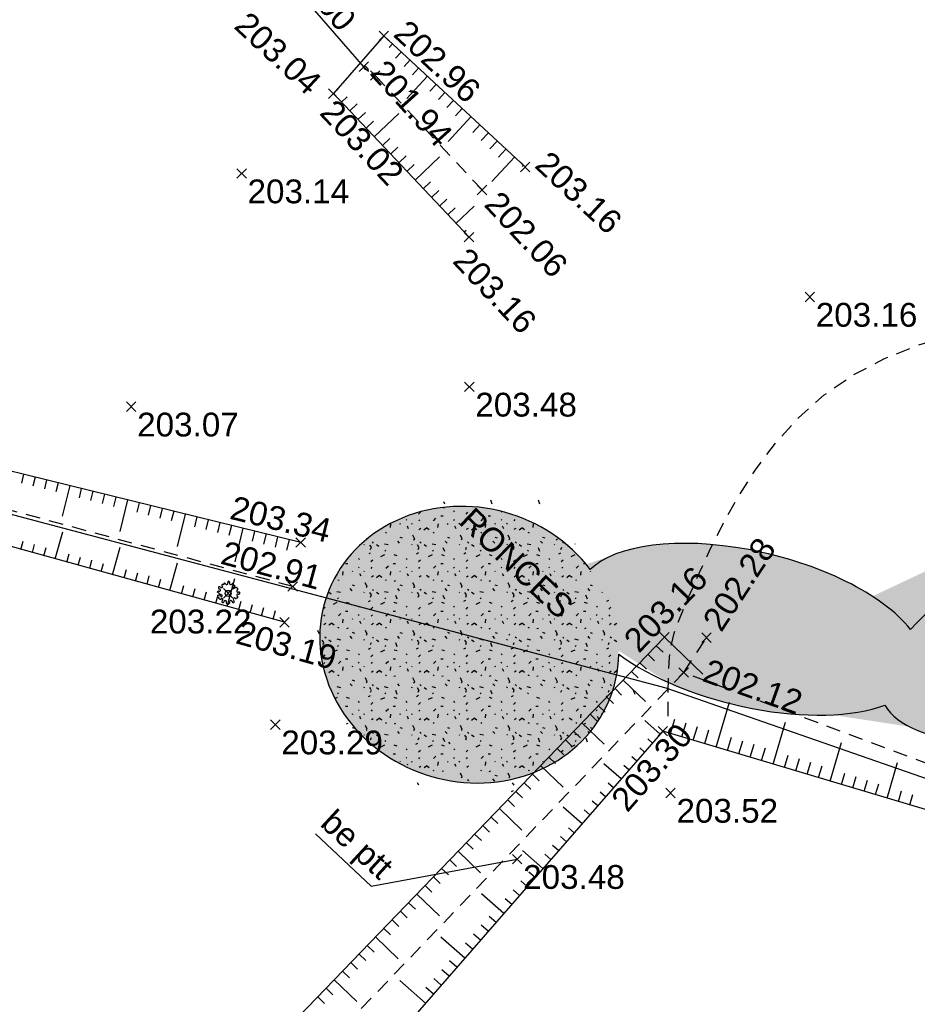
# Model space of a CAD drawing. Extents: x 1616800 to 1632437, y 2248456 to 2251974.
# Tile 250 of 256: x 1618085 to 1618123, y 2251429 to 2251470. Entities that reach past the tile are written whole.
import ezdxf
from ezdxf.enums import TextEntityAlignment as Align

# ---------------------------------------------------------------- set-up
doc = ezdxf.new("R2010")
doc.units = 0
doc.header["$LTSCALE"] = 2
doc.header["$PDMODE"] = 3
doc.header["$PDSIZE"] = 0.2
for name, pattern in [('CONTINU', [0]), ('FOSSE', [0.5, 0.3, -0.2]), ('TOPO_CONTINU', [0.5, 0.25, 0.25])]:
    doc.linetypes.add(name, pattern=pattern)
doc.layers.get('0').update_dxf_attribs({"linetype": 'CONTINUOUS'})
for name, color, linetype in [('X-PTS TOPO-TEXTE TOPOALT', 8, 'CONTINUOUS'), ('X-PTS TOPO-TOPOPOINT', 8, 'CONTINUOUS'), ('Y - FDP TOPO-LIMITES_ 98061', 8, 'CONTINUOUS'), ('Y-FDP TOPO-CN_1_00', 8, 'FOSSE'), ('Y-FDP TOPO-TOP_AXE_FOSSE', 8, 'CONTINUOUS'), ('Y-FDP TOPO-TOP_BARBULE', 8, 'CONTINUOUS'), ('Y-FDP TOPO-TOP_TALUS', 8, 'CONTINUOUS'), ('Y-FDP TOPO-TOP_TEXTE', 8, 'CONTINUOUS'), ('Y-FDP TOPO-TOP_VEGETATION', 8, 'CONTINUOUS'), ('Y-FDP TOPO-TOP_VEGETATION_symb', 8, 'CONTINUOUS'), ('Y-RESEAU EXISTANT FDP-TOP_PLUVIAL_400', 96, 'CONTINUOUS'), ('Y-RESEAU EXISTANT FDP-TOP_PLUVIAL_TEXTE', 96, 'CONTINUOUS')]:
    doc.layers.add(name, color=color, linetype=linetype)
doc.styles.add('Arial 1.5', font='arial.ttf', dxfattribs={"width": 0.99, "height": 0.75})
doc.styles.get("Standard").update_dxf_attribs({"font": 'arial.ttf'})
pattern_1 = [(109.29004622, (1.40212, 0.0074318), (-12.00000000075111, 34.00000000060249), [0.120678, -42.2585622]), (161.565051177, (0.8664, 1.825), (-2.000000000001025, 2.721489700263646e-12), [0.12626, -6.19829532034]), (106.927513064, (0.7466, 1.865), (-7.999999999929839, 26.00000000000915), [0.13692, -47.9463411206]), (111.250505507, (0.8720399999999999, 0), (-3.999999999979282, 10.00000000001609), [0.17299, -38.4534258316]), (28.4429286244, (0.6042, 1.1642), (21.99999999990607, 11.99999999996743), [0.15552, -54.43385625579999]), (83.65980825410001, (0.587, 1.0104), (-5.666855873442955e-13, 2.000000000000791), [0.15476, -17.95601027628]), (28.07248693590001, (1.6701, 1.9105), (26.00000000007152, 14.0000000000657), [0.096834, -33.903166]), (69.44395478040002, (1.7556, 0.09287999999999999), (2.000000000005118, 6.000000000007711), [0.09739999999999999, -16.99060749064]), (122.905242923, (1.784, 0.18408), (-4.000000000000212, 5.999999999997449), [0.1153, -40.3816134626]), (135, (1.8809, 0.3607), (-2.00000000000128, 2.220446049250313e-16), [0.072554, -2.75587312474]), (156.250505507, (1.9892, 1.5972), (-31.99999999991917, 14.00000000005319), [0.15574, -54.470261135]), (45, (1.76696, 1.58004), (2.220446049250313e-16, 2.00000000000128), [0.112844, -2.71558312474]), (48.3664606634, (1.784, 1.2952), (14.00000000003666, 16.00000000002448), [0.06856, -24.0146291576]), (34.6951535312, (1.7954, 0.9420000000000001), (19.99999999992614, 13.99999999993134), [0.09009999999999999, -31.5326766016]), (128.290163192, (1.1, 1.9276), (-7.999999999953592, 10.0000000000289), [0.09224, -48.3226337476]), (72.2553283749, (1.3052, 0.8222), (14.00000000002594, 43.99999999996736), [0.14956, -52.34805899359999]), (115.346175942, (1.3508, 0.9646), (-2.000000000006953, 4.00000000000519), [0.11984, -41.92775208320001]), (115.016893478, (1.6076, 0.5318), (-1.999999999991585, 4.000000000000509), [0.17592, -32.9299707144]), (41.1859251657, (1.5618, 0.4918), (2.000000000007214, 2.000000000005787), [0.06054, -21.1997516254]), (63.4349488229, (1.48768, 0.28088), (7.683853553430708e-13, 2.000000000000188), [0.038226, -4.433909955]), (131.185925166, (0.9746, 0.355), (-2.000000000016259, 1.999999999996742), [0.12114, -21.1391516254]), (159.44395478, (1.08862, 0.56006), (-5.999999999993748, 2.000000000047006), [0.09740399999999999, -16.99060349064]), (19.7988763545, (0.7466, 0.7652), (21.99999999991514, 7.999999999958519), [0.06677999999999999, -53.0745410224]), (116.565051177, (1.00886, 1.14702), (-1.999999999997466, 2.00000000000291), [0.038226, -4.433909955]), (45, (1.24246, 1.31794), (2.220446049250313e-16, 2.00000000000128), [0.04837, -2.78005712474]), (56.30993247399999, (1.48188, 1.15838), (1.999999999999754, 3.999999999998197), [0.041158, -7.16994455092]), (131.185925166, (1.2882, 1.6656), (-2.000000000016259, 1.999999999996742), [0.06062000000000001, -21.1996716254]), (0, (0.7, 1.5), (0, 2), [0.1, -1.9]), (146.309932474, (0.10246, 0.2126), (-3.999999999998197, 1.999999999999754), [0.12314, -7.08796255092]), (143.130102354, (0.2222, 0.9133600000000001), (-5.999999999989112, 4.000000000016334), [0.142448, -9.857552]), (36.3843518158, (0, 0.91912), (7.999999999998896, 5.999999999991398), [0.134434, -47.06726088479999]), (136.73570459, (0.108186, 1.33496), (-32.00000000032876, 29.9999999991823), [0.133152, -46.55731811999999]), (25.70995378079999, (0.188, 1.7966), (3.999999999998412, 1.99999999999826), [0.18352, -59.749776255]), (127.405356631, (0.3418, 0.315), (-19.99999999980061, 26.00000000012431), [0.122, -42.679869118]), (45, (0.35894, 0.018788), (2.220446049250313e-16, 2.00000000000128), [0.056422, -2.77200512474]), (153.434948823, (0.42738, 0.7823399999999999), (-2.000000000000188, -2.722044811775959e-12), [0.05086999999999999, -4.421265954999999]), (167.471192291, (0.4958, 0.2808), (-10.00000000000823, 1.999999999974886), [0.15776, -18.28132891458]), (45, (0.4, 1.3), (2.220446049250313e-16, 2.00000000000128), [0.141422, -2.68700512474])]

# ---------------------------------------------------------------- blocks, each defined once
blk = doc.blocks.new('TCPOINT')
at = {"color": 0}
blk.add_point((0, 0), dxfattribs=at)
at = {"layer": 'X-PTS TOPO-TEXTE TOPOALT'}
blk.add_attdef('ALT', text='', height=0.75, dxfattribs=at).set_placement((0.25, -0.25), align=Align.TOP_LEFT)
blk = doc.blocks.new('TCPOINT_2')
at = {"color": 0}
blk.add_point((0, 0), dxfattribs=at)
at = {"layer": 'X-PTS TOPO-TEXTE TOPOALT'}
blk.add_attdef('ALT', (0.25, 0.25), '', height=0.75, dxfattribs=at)
blk = doc.blocks.new('TCPOINT_C')
at = {"color": 0}
blk.add_point((0, 0), dxfattribs=at)
at = {"layer": 'X-PTS TOPO-TEXTE TOPOALT'}
blk.add_attdef('ALT', text='', height=0.75, dxfattribs=at).set_placement((0.5, 0.09), align=Align.MIDDLE_LEFT)
blk = doc.blocks.new('Arbre composé')
for centre, major_axis, ratio, start_param, end_param in [((-0.2896136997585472, 0.7935641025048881), (0.05432864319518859, 0.05432864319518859), 0.9999999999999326, 6.271119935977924, 9.712496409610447), ((-0.1280382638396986, 0.8559522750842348), (0.07562633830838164, 0.07562633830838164), 0.9999999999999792, 2.437810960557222, 4.160138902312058), ((-0.1280382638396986, 0.8559522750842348), (-0.07562633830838, 0.07562633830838), 0.9999999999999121, 2.589342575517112, 4.311670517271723), ((0.05250115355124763, 0.9290434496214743), (-0.06209929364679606, 0.06209929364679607), 0.9999999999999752, -0.8140494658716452, 1.170077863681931), ((0.05250115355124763, 0.9290434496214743), (0.062099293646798, 0.062099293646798), 0.999999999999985, 5.055804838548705, 7.039932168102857), ((0.2285577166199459, 0.8457325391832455), (-0.07562633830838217, 0.07562633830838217), 0.999999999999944, 0.343415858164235, 2.065743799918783), ((0.2285577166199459, 0.8457325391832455), (0.07562633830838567, 0.07562633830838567), 0.9999999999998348, 3.636540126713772, 5.358868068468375), ((0.366145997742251, 0.7505291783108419), (0.0610980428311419, 0.0610980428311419), 0.9999999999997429, 5.442006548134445, 7.443817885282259), ((-0.8192626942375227, 0.09732747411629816), (0.06209929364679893, 0.06209929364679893), 0.9999999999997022, 0.3720671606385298, 2.356194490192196), ((-0.923614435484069, -0.06238839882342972), (-0.1135394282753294, 0.1135394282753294), 0.9999999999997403, 4.443451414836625, 5.394657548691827), ((-0.7195957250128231, 0.4692887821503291), (-0.06209929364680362, 0.06209929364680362), 0.9999999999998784, 0.261799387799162, 2.245926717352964), ((-0.7195957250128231, 0.4692887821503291), (-0.0620992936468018, 0.0620992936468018), 0.9999999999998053, 4.560857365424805, 6.544984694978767), ((-0.7410300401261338, 0.2756984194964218), (-0.07562633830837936, 0.07562633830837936), 0.9999999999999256, 1.942863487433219, 3.665191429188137), ((-0.5037432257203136, 0.2468195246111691), (-0.2563195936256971, 0.2563195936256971), 0.9999999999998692, 1.472466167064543, 2.237887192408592), ((-0.7410300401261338, 0.2756984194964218), (0.07562633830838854, 0.07562633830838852), 0.9999999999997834, 5.235987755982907, 6.95831569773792), ((-0.5626585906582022, 0.5846462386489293), (-0.07562633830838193, 0.07562633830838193), 0.9999999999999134, 1.419264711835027, 3.141592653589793), ((-0.447301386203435, 0.665506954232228), (-0.0620992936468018, 0.0620992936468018), 0.9999999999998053, -0.2617993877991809, 1.722327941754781), ((-0.4996294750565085, 0.550957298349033), (-0.0309633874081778, 0.0309633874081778), 0.999999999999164, 2.648001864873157, 5.490599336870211), ((-0.4400180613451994, 0.4013688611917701), (-0.2432619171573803, 0.2432619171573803), 0.9999999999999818, -1.122310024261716, -0.6360336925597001), ((0, 0), (0.1767766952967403, 0.1767766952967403), 0.9999999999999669, 5.497787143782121, 11.78097245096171), ((0.4192620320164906, 0.4763941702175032), (-0.0438989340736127, 0.04389893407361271), 0.999999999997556, -1.123055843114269, 1.960792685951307), ((0.4545607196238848, 0.6468364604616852), (0.1620290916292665, 0.1620290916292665), 0.9999999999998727, 3.648866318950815, 4.555850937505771), ((0.4787964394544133, 0.6239062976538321), (-0.06865841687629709, 0.06865841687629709), 0.9999999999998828, 1.94323357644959, 4.662706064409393), ((0.5088452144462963, 0.7299753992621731), (0.0414231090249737, 0.0414231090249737), 0.9999999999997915, 2.084224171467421, 4.724816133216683), ((0.6601103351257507, 0.4095148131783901), (0.0620992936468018, 0.0620992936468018), 0.9999999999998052, 6.021385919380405, 8.005513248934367), ((0.8297325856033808, 0.2050560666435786), (-0.07562633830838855, 0.07562633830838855), 0.9999999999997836, -0.6751303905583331, 1.047197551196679), ((0.8297325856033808, 0.2050560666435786), (0.07562633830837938, 0.07562633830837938), 0.9999999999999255, 2.617993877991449, 4.340321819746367), ((0.7211339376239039, 0.3501887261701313), (-0.0737692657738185, 0.07376926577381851), 0.9999999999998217, 3.5456026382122, 5.353199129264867), ((0.9079657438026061, 0.02668461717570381), (0.06209929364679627, 0.06209929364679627), 0.9999999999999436, 5.49778714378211, 7.481914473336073), ((0.9079657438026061, 0.02668461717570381), (-0.06209929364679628, 0.06209929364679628), 0.9999999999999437, 1.942863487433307, 3.92699081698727), ((-0.7606958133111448, -0.2496649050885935), (-0.08673050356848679, 0.08673050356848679), 0.9999999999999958, 3.94773854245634, 8.650944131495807), ((-0.7286505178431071, -0.4091555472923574), (-0.03387803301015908, 0.03387803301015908), 0.9999999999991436, -0.09187731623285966, 2.941892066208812), ((-0.6248838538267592, -0.4073668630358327), (-0.06209929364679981, 0.06209929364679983), 0.9999999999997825, 1.280345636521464, 3.264472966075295), ((-0.5739883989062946, -0.1926381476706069), (0.05947448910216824, 0.05947448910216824), 0.9999999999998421, 3.060826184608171, 6.736018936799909), ((-0.5118802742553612, -0.462955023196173), (0.03096338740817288, 0.03096338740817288), 0.9999999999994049, 5.760943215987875, 8.6035406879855), ((-0.4365467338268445, -0.6851705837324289), (0.06209929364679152, 0.06209929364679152), 0.9999999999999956, 1.390613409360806, 3.374740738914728), ((-0.547361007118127, -0.5249931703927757), (0.07562633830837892, 0.07562633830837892), 0.9999999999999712, 4.532206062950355, 6.254534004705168), ((-0.4365467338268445, -0.6851705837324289), (0.06209929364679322, 0.06209929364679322), 0.9999999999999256, 3.374740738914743, 5.358868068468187), ((-0.2436498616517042, -0.7121419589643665), (0.07562633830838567, 0.07562633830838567), 0.9999999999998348, 0.4949474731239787, 2.217275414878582), ((-0.2436498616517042, -0.7121419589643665), (-0.07562633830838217, 0.07562633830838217), 0.999999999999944, 3.485008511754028, 5.207336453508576), ((-0.06759328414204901, -0.7954523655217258), (0.062099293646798, 0.062099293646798), 0.999999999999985, 1.914212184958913, 3.898339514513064), ((0.05575071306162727, -0.7770127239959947), (-0.06209929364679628, 0.06209929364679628), 0.9999999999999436, 2.356194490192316, 4.34032181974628), ((0.2341214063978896, -0.6987795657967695), (-0.07562633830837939, 0.07562633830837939), 0.9999999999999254, -0.523598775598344, 1.198729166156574), ((0.2341214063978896, -0.6987795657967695), (0.07562633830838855, 0.07562633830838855), 0.9999999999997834, 5.608054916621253, 7.330382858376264), ((0.4277120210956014, -0.6773465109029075), (-0.06209929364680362, 0.06209929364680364), 0.9999999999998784, 0.8956659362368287, 2.879793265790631), ((0.5430692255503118, -0.5204088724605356), (-0.07562633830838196, 0.07562633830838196), 0.9999999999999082, 0, 1.722327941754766), ((0.5468065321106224, -0.4540595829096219), (-0.05650045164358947, 0.05650045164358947), 0.9999999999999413, -1.346849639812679, 0.6690354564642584), ((0.4277120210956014, -0.6773465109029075), (-0.0620992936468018, 0.0620992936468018), 0.9999999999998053, 2.879793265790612, 4.863920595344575), ((0.6601103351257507, -0.3344085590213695), (-0.0620992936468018, 0.0620992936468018), 0.9999999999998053, 1.419264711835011, 3.403392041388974), ((0.8297325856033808, -0.1516863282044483), (0.07562633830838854, 0.07562633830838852), 0.9999999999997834, 2.094395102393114, 3.816723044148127), ((0.8297325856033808, -0.1516863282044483), (-0.07562633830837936, 0.07562633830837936), 0.9999999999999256, -1.198729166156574, 0.5235987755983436), ((0.7385098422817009, -0.291945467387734), (0.06109804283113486, 0.06109804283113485), 0.9999999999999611, 3.899861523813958, 5.901672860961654), ((-0.01787823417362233, -0.8008669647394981), (0.06896757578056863, 0.06896757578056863), 0.9999999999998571, 3.361879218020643, 4.78249034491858)]:
    blk.add_ellipse(centre, major_axis=major_axis, ratio=ratio, start_param=start_param, end_param=end_param)

msp = doc.modelspace()

# ---------------------------------------------------------------- hatches: boundary and pattern name
at = {"layer": 'Y-FDP TOPO-TOP_VEGETATION'}
h = msp.add_hatch(dxfattribs=at)
h.set_pattern_fill('HAIE', color=256, scale=2)
h.set_pattern_definition(pattern_1)
edge = h.paths.add_edge_path()
edge.add_ellipse((1618159.586202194, 2251454.239305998), major_axis=(38.3137117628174, 12.42210814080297), ratio=0.1911539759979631, start_angle=182.1210403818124, end_angle=521.736958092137)
edge.add_ellipse((1618115.768364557, 2251444.746735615), major_axis=(-7.215504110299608, 1.748248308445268), ratio=0.4376258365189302, start_angle=208.8333574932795, end_angle=344.9460254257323)
edge.add_ellipse((1618103.911390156, 2251444.097579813), major_axis=(6.050751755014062, -1.863666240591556), ratio=0.9100603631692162, start_angle=51.59666576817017, end_angle=374.7566141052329)
edge.add_ellipse((1618115.768364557, 2251444.746735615), major_axis=(-7.215504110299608, 1.748248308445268), ratio=0.4376258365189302, start_angle=45.86294068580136, end_angle=146.7939041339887)
h = msp.add_hatch(dxfattribs=at)
h.set_pattern_fill('HAIE', color=256, scale=2)
h.set_pattern_definition(pattern_1)
edge = h.paths.add_edge_path()
edge.add_ellipse((1618103.911390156, 2251444.097579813), major_axis=(6.050751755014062, -1.863666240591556), ratio=0.9100603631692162, start_angle=22.03315277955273, end_angle=374.7566141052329)

# ---------------------------------------------------------------- linework, layer by layer
at = {"layer": 'Y - FDP TOPO-LIMITES_ 98061', "flags": 128}
msp.add_lwpolyline([(1618000.033013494, 2251119.637219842), (1618010.803994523, 2251118.944159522), (1618115.617496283, 2251197.670365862), (1618016.313789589, 2251311.81421663), (1617999.477655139, 2251326.369968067), (1617969.937860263, 2251352.060135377), (1617934.775389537, 2251382.308293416), (1618000.379472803, 2251451.66527565), (1618016.039623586, 2251467.773519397), (1618112.171459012, 2251442.288740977), (1618276.104499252, 2251385.219016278), (1618332.72492347, 2251346.788152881), (1618346.255200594, 2251357.27784776), (1618351.606917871, 2251354.908021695), (1618148.348874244, 2251202.314083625), (1618189.538629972, 2251153.737406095), (1618188.025376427, 2251152.429180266), (1618159.889786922, 2251128.112094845), (1618124.82524651, 2251097.803921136), (1618067.49891876, 2251048.254958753), (1618052.02850553, 2251063.79307151), (1618022.51755063, 2251095.488155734), (1618000.033013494, 2251119.637219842)], dxfattribs=at)
at = {"layer": 'Y-FDP TOPO-CN_1_00', "linetype": 'FOSSE', "flags": 128}
msp.add_lwpolyline([(1618099.487821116, 2251468.323754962), (1618099.505932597, 2251468.305112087), (1618099.52940496, 2251468.287091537), (1618099.556150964, 2251468.27062528), (1618099.58408337, 2251468.256645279), (1618099.611114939, 2251468.246083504), (1618099.635158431, 2251468.239871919), (1618099.654126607, 2251468.238942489), (1618099.665932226, 2251468.244227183), (1618099.669066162, 2251468.256211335), (1618099.664331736, 2251468.273593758), (1618099.653110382, 2251468.294626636), (1618099.636783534, 2251468.317562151), (1618099.616732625, 2251468.340652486), (1618099.594339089, 2251468.362149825), (1618099.570984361, 2251468.38030635), (1618099.548049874, 2251468.393374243), (1618099.526804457, 2251468.400032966), (1618099.50806652, 2251468.400671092), (1618099.49254187, 2251468.396104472), (1618099.480936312, 2251468.387148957), (1618099.473955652, 2251468.374620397), (1618099.472305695, 2251468.359334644), (1618099.476692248, 2251468.342107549)], close=True, dxfattribs=at)
msp.add_lwpolyline([(1618112.272308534, 2251441.089934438), (1618112.268787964, 2251442.119476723), (1618112.284884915, 2251442.926729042), (1618112.328286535, 2251443.568811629), (1618112.406679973, 2251444.102844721), (1618112.527752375, 2251444.585948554), (1618112.699190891, 2251445.075243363), (1618112.928682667, 2251445.627849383), (1618113.223914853, 2251446.30088685), (1618113.592495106, 2251447.135311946), (1618114.041713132, 2251448.107424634), (1618114.578779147, 2251449.177360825), (1618115.210903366, 2251450.30525643), (1618115.945296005, 2251451.451247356), (1618116.789167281, 2251452.575469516), (1618117.749727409, 2251453.638058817), (1618118.834186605, 2251454.599151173), (1618120.045145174, 2251455.42689845), (1618121.36676378, 2251456.121516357), (1618122.778593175, 2251456.691236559), (1618124.260184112, 2251457.144290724), (1618125.791087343, 2251457.488910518), (1618127.350853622, 2251457.733327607), (1618128.9190337, 2251457.885773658), (1618130.47517833, 2251457.954480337), (1618131.999682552, 2251457.948693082), (1618133.476318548, 2251457.881712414), (1618134.889702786, 2251457.767852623), (1618136.224451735, 2251457.621428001), (1618137.465181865, 2251457.456752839), (1618138.596509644, 2251457.288141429), (1618139.603051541, 2251457.129908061), (1618140.469424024, 2251456.996367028), (1618141.189895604, 2251456.898899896), (1618141.797342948, 2251456.837157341), (1618142.334294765, 2251456.807857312), (1618142.843279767, 2251456.807717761), (1618143.366826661, 2251456.833456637), (1618143.947464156, 2251456.881791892), (1618144.627720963, 2251456.949441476), (1618145.45012579, 2251457.033123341), (1618146.466777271, 2251457.128384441), (1618147.768053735, 2251457.226087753), (1618149.453903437, 2251457.315925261), (1618151.624274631, 2251457.387588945), (1618154.379115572, 2251457.430770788), (1618157.818374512, 2251457.435162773), (1618162.041999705, 2251457.390456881), (1618167.149939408, 2251457.286345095)], dxfattribs=at)
at = {"layer": 'Y-FDP TOPO-TOP_AXE_FOSSE', "linetype": 'FOSSE', "elevation": 201.34, "flags": 128}
for points in [[(1618096.488596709, 2251446.542002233), (1618073.039596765, 2251452.875002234), (1618059.795596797, 2251456.384002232), (1618040.024596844, 2251461.490002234), (1618025.476596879, 2251465.881002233), (1618017.720596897, 2251467.231002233), (1618017.755596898, 2251469.011002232)], [(1618099.954596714, 2251468.020002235), (1618104.447596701, 2251463.210002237)], [(1618112.92559667, 2251442.926002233), (1618113.885596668, 2251444.389002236)], [(1618345.722596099, 2251360.380002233), (1618329.871596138, 2251365.80400223), (1618308.331596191, 2251373.672002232), (1618293.656596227, 2251378.52700223), (1618271.533596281, 2251386.423002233), (1618253.295596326, 2251392.776002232), (1618224.400596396, 2251402.704002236), (1618207.253596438, 2251409.293002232), (1618192.073596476, 2251414.605002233), (1618177.475596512, 2251419.986002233), (1618161.76159655, 2251426.006002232), (1618144.213596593, 2251431.839002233), (1618128.114596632, 2251437.244002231), (1618112.92559667, 2251442.926002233), (1618093.574596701, 2251422.76500223), (1618085.015596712, 2251409.649002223), (1618074.482596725, 2251391.460002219), (1618063.019596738, 2251371.133002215), (1618065.501596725, 2251357.631002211), (1618069.715596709, 2251347.677002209), (1618080.022596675, 2251330.014002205), (1618085.946596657, 2251321.616002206), (1618104.572596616, 2251321.799002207), (1618118.516596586, 2251324.22900221), (1618136.508596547, 2251326.473002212), (1618156.292596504, 2251328.253002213), (1618175.595596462, 2251330.035002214), (1618211.711596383, 2251334.041002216), (1618214.193596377, 2251333.192002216), (1618222.850596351, 2251322.127002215), (1618231.144596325, 2251309.730002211), (1618244.544596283, 2251290.96800221), (1618252.148767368, 2251280.321027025)]]:
    msp.add_lwpolyline(points, dxfattribs=at)
at = {"layer": 'Y-FDP TOPO-TOP_BARBULE'}
for p, q in [((1618100.683164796, 2251469.346961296), (1618100.545159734, 2251469.198190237)), ((1618101.049732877, 2251469.006920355), (1618100.808531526, 2251468.746902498)), ((1618101.416300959, 2251468.666879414), (1618101.169247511, 2251468.400552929)), ((1618101.782869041, 2251468.326838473), (1618101.529963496, 2251468.05420336)), ((1618102.149437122, 2251467.986797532), (1618101.286911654, 2251467.056985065)), ((1618102.516005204, 2251467.646756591), (1618102.251395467, 2251467.361504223)), ((1618102.882573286, 2251467.30671565), (1618102.612111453, 2251467.015154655)), ((1618098.541041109, 2251466.893620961), (1618098.781818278, 2251467.121187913)), ((1618103.249141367, 2251466.966674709), (1618102.972827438, 2251466.668805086)), ((1618098.8844855, 2251466.530239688), (1618099.198268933, 2251466.826807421)), ((1618103.615709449, 2251466.626633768), (1618103.333543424, 2251466.322455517)), ((1618099.227929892, 2251466.166858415), (1618099.541201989, 2251466.462942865)), ((1618099.571374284, 2251465.803477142), (1618099.884135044, 2251466.09907831)), ((1618099.914818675, 2251465.440095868), (1618100.95565009, 2251466.423822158)), ((1618103.982277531, 2251466.286592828), (1618103.022217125, 2251465.251636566)), ((1618104.348845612, 2251465.946551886), (1618104.054975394, 2251465.62975638)), ((1618100.258263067, 2251465.076714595), (1618100.570001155, 2251465.3713492)), ((1618104.715413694, 2251465.606510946), (1618104.41569138, 2251465.283406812)), ((1618105.081981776, 2251465.266470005), (1618104.776407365, 2251464.937057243)), ((1618100.601707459, 2251464.713333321), (1618100.912934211, 2251465.007484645)), ((1618105.448549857, 2251464.926429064), (1618105.137123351, 2251464.590707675)), ((1618100.94515185, 2251464.349952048), (1618101.255867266, 2251464.64362009)), ((1618101.632040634, 2251463.623189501), (1618102.664349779, 2251464.598861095)), ((1618105.815117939, 2251464.586388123), (1618104.864645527, 2251463.561767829)), ((1618101.288596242, 2251463.986570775), (1618101.598800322, 2251464.279755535)), ((1618106.181686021, 2251464.246347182), (1618106.132235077, 2251464.193038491)), ((1618101.975485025, 2251463.259808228), (1618102.284666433, 2251463.552026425)), ((1618102.318929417, 2251462.896426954), (1618102.627599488, 2251463.188161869)), ((1618102.662373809, 2251462.533045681), (1618102.970532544, 2251462.824297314)), ((1618103.0058182, 2251462.169664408), (1618103.313465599, 2251462.460432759)), ((1618103.349262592, 2251461.806283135), (1618104.118739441, 2251462.533542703)), ((1618103.692706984, 2251461.442901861), (1618103.77948891, 2251461.524922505)), ((1618085.172646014, 2251451.260156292), (1618085.080551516, 2251450.88615039)), ((1618085.65814396, 2251451.140608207), (1618085.565408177, 2251450.763997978)), ((1618086.143641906, 2251451.021060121), (1618086.050264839, 2251450.641845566)), ((1618086.629139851, 2251450.901512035), (1618086.5351215, 2251450.519693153)), ((1618087.114637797, 2251450.781963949), (1618086.799105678, 2251449.500553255)), ((1618087.600135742, 2251450.662415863), (1618087.504834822, 2251450.275388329)), ((1618088.085633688, 2251450.542867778), (1618087.989691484, 2251450.153235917)), ((1618088.571131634, 2251450.423319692), (1618088.474548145, 2251450.031083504)), ((1618089.056629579, 2251450.303771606), (1618088.959404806, 2251449.908931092)), ((1618089.542127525, 2251450.184223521), (1618089.215907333, 2251448.859407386)), ((1618090.02762547, 2251450.064675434), (1618089.929118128, 2251449.664626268)), ((1618090.513123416, 2251449.945127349), (1618090.41397479, 2251449.542473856)), ((1618090.998621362, 2251449.825579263), (1618090.898831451, 2251449.420321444)), ((1618091.484119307, 2251449.706031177), (1618091.383688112, 2251449.298169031)), ((1618091.969617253, 2251449.586483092), (1618091.632708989, 2251448.218261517)), ((1618092.455115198, 2251449.466935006), (1618092.353401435, 2251449.053864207)), ((1618092.940613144, 2251449.34738692), (1618092.838258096, 2251448.931711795)), ((1618093.42611109, 2251449.227838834), (1618093.323114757, 2251448.809559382)), ((1618093.911609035, 2251449.108290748), (1618093.807971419, 2251448.68740697)), ((1618086.507285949, 2251447.703141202), (1618086.823161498, 2251448.84548565)), ((1618094.397106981, 2251448.988742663), (1618094.049510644, 2251447.577115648)), ((1618094.882604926, 2251448.869194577), (1618094.777684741, 2251448.443102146)), ((1618095.368102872, 2251448.749646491), (1618095.262541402, 2251448.320949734)), ((1618085.061539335, 2251448.102912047), (1618085.155727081, 2251448.443536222)), ((1618085.543454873, 2251447.969655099), (1618085.637834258, 2251448.310972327)), ((1618095.853600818, 2251448.630098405), (1618095.747398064, 2251448.198797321)), ((1618096.339098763, 2251448.510550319), (1618096.232254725, 2251448.076644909)), ((1618086.025370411, 2251447.836398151), (1618086.119941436, 2251448.178408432)), ((1618086.989201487, 2251447.569884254), (1618087.084155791, 2251447.913280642)), ((1618088.916863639, 2251447.036856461), (1618089.235933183, 2251448.190751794)), ((1618087.471117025, 2251447.436627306), (1618087.566262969, 2251447.780716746)), ((1618087.953032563, 2251447.303370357), (1618088.048370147, 2251447.648152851)), ((1618088.434948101, 2251447.170113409), (1618088.530477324, 2251447.515588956)), ((1618091.326441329, 2251446.370571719), (1618091.648704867, 2251447.536017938)), ((1618089.398779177, 2251446.903599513), (1618089.49469168, 2251447.250461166)), ((1618089.880694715, 2251446.770342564), (1618089.976798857, 2251447.11789727)), ((1618090.362610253, 2251446.637085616), (1618090.458906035, 2251446.985333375)), ((1618090.844525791, 2251446.503828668), (1618090.941013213, 2251446.85276948)), ((1618093.736019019, 2251445.704286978), (1618094.061476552, 2251446.881284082)), ((1618091.808356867, 2251446.237314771), (1618091.905227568, 2251446.587641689)), ((1618092.290272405, 2251446.104057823), (1618092.387334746, 2251446.455077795)), ((1618092.772187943, 2251445.970800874), (1618092.869441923, 2251446.322513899)), ((1618093.254103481, 2251445.837543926), (1618093.351549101, 2251446.189950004)), ((1618094.217934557, 2251445.57103003), (1618094.315763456, 2251445.924822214)), ((1618094.699850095, 2251445.437773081), (1618094.797870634, 2251445.792258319)), ((1618095.181765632, 2251445.304516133), (1618095.279977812, 2251445.659694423)), ((1618095.66368117, 2251445.171259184), (1618095.762084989, 2251445.527130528)), ((1618112.119596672, 2251444.411002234), (1618113.723471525, 2251442.864225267)), ((1618111.772507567, 2251444.051100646), (1618112.054558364, 2251443.779090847)), ((1618111.078329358, 2251443.331297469), (1618111.357043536, 2251443.062505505)), ((1618111.425418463, 2251443.691199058), (1618111.703927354, 2251443.422605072)), ((1618110.731240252, 2251442.971395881), (1618111.010159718, 2251442.702405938)), ((1618110.384151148, 2251442.611494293), (1618111.31456699, 2251441.71420122)), ((1618110.037062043, 2251442.251592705), (1618110.316392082, 2251441.982206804)), ((1618109.689972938, 2251441.891691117), (1618109.969508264, 2251441.622107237)), ((1618114.285008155, 2251439.796950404), (1618114.84776275, 2251441.682842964)), ((1618109.342883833, 2251441.531789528), (1618109.622624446, 2251441.26200767)), ((1618108.995794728, 2251441.17188794), (1618109.275740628, 2251440.901908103)), ((1618111.939665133, 2251440.338041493), (1618111.287515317, 2251440.907201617)), ((1618112.368514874, 2251440.368836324), (1618112.54668598, 2251440.965919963)), ((1618116.680624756, 2251439.082093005), (1618117.20444299, 2251440.837502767)), ((1618108.301616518, 2251440.452084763), (1618108.581972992, 2251440.181708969)), ((1618108.648705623, 2251440.811986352), (1618109.582542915, 2251439.911393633)), ((1618112.847638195, 2251440.225864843), (1618113.023473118, 2251440.815119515)), ((1618113.326761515, 2251440.082893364), (1618113.500260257, 2251440.664319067)), ((1618113.805884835, 2251439.939921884), (1618113.977047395, 2251440.51351862)), ((1618107.954527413, 2251440.092183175), (1618108.235089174, 2251439.821609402)), ((1618111.610894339, 2251439.961332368), (1618111.410965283, 2251440.135819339)), ((1618114.764131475, 2251439.653978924), (1618114.930621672, 2251440.211917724)), ((1618115.243254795, 2251439.511007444), (1618115.407408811, 2251440.061117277)), ((1618119.076241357, 2251438.367235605), (1618119.56112323, 2251439.99216257)), ((1618107.607438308, 2251439.732281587), (1618107.888205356, 2251439.461509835)), ((1618111.282123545, 2251439.584623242), (1618111.077910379, 2251439.762849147)), ((1618115.722378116, 2251439.368035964), (1618115.884195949, 2251439.910316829)), ((1618116.201501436, 2251439.225064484), (1618116.360983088, 2251439.759516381)), ((1618107.260349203, 2251439.372379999), (1618107.541321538, 2251439.101410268)), ((1618110.953352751, 2251439.207914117), (1618110.744855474, 2251439.389878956)), ((1618117.159748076, 2251438.939121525), (1618117.314557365, 2251439.457915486)), ((1618117.638871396, 2251438.796150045), (1618117.791344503, 2251439.307115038)), ((1618106.913260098, 2251439.012478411), (1618107.85051884, 2251438.108586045)), ((1618110.295811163, 2251438.454495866), (1618109.572259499, 2251439.085971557)), ((1618110.624581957, 2251438.831204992), (1618110.411800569, 2251439.016908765)), ((1618118.117994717, 2251438.653178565), (1618118.268131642, 2251439.15631459)), ((1618118.597118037, 2251438.510207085), (1618118.74491878, 2251439.005514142)), ((1618121.471857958, 2251437.652378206), (1618121.91780347, 2251439.146822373)), ((1618106.566170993, 2251438.652576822), (1618106.847553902, 2251438.381211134)), ((1618119.555364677, 2251438.224264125), (1618119.698493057, 2251438.703913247)), ((1618120.034487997, 2251438.081292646), (1618120.175280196, 2251438.553112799)), ((1618120.513611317, 2251437.938321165), (1618120.652067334, 2251438.402312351)), ((1618105.871992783, 2251437.932773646), (1618106.153786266, 2251437.661012)), ((1618106.219081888, 2251438.292675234), (1618106.500670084, 2251438.021111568)), ((1618109.96704037, 2251438.077786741), (1618109.74569076, 2251438.270968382)), ((1618120.992734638, 2251437.795349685), (1618121.128854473, 2251438.251511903)), ((1618121.950981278, 2251437.509406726), (1618122.08242875, 2251437.949911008)), ((1618105.524903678, 2251437.572872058), (1618105.806902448, 2251437.300912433)), ((1618109.309498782, 2251437.32436849), (1618109.07958095, 2251437.525028)), ((1618109.638269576, 2251437.701077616), (1618109.412635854, 2251437.897998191)), ((1618122.430104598, 2251437.366435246), (1618122.559215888, 2251437.79911056)), ((1618105.177814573, 2251437.21297047), (1618106.118494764, 2251436.305778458)), ((1618108.651957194, 2251436.57095024), (1618107.857003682, 2251437.264741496)), ((1618108.980727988, 2251436.947659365), (1618108.746526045, 2251437.152057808)), ((1618104.830725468, 2251436.853068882), (1618105.113134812, 2251436.5807133)), ((1618104.483636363, 2251436.493167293), (1618104.766250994, 2251436.220613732)), ((1618108.3231864, 2251436.194241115), (1618108.080416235, 2251436.406117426)), ((1618104.136547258, 2251436.133265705), (1618104.419367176, 2251435.860514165)), ((1618107.994415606, 2251435.817531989), (1618107.747361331, 2251436.033147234)), ((1618103.789458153, 2251435.773364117), (1618104.072483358, 2251435.500414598)), ((1618107.008103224, 2251434.687404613), (1618106.141747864, 2251435.443511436)), ((1618107.665644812, 2251435.440822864), (1618107.414306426, 2251435.660177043)), ((1618103.095279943, 2251435.053560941), (1618103.378715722, 2251434.780215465)), ((1618103.442369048, 2251435.413462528), (1618104.386470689, 2251434.502970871)), ((1618107.336874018, 2251435.064113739), (1618107.081251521, 2251435.287206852)), ((1618102.748190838, 2251434.693659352), (1618103.031831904, 2251434.420115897)), ((1618102.401101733, 2251434.333757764), (1618102.684948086, 2251434.06001633)), ((1618106.67933243, 2251434.310695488), (1618106.415141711, 2251434.541266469)), ((1618102.054012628, 2251433.973856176), (1618102.338064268, 2251433.699916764)), ((1618106.021790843, 2251433.557277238), (1618105.749031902, 2251433.795326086)), ((1618106.350561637, 2251433.933986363), (1618106.082086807, 2251434.168296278)), ((1618101.706923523, 2251433.613954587), (1618102.654446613, 2251432.700163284)), ((1618105.364249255, 2251432.803858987), (1618104.426492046, 2251433.622281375)), ((1618105.693020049, 2251433.180568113), (1618105.415976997, 2251433.422355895)), ((1618101.359834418, 2251433.254052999), (1618101.644296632, 2251432.979717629)), ((1618101.012745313, 2251432.894151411), (1618101.297412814, 2251432.619618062)), ((1618105.035478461, 2251432.427149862), (1618104.749867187, 2251432.676415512)), ((1618100.318567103, 2251432.174348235), (1618100.603645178, 2251431.899418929)), ((1618100.665656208, 2251432.534249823), (1618100.950528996, 2251432.259518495)), ((1618104.706707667, 2251432.050440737), (1618104.416812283, 2251432.303445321)), ((1618099.971477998, 2251431.814446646), (1618100.922422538, 2251430.897355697)), ((1618103.720395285, 2251430.920313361), (1618102.711236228, 2251431.801051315)), ((1618104.377936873, 2251431.673731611), (1618104.083757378, 2251431.93047513)), ((1618099.624388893, 2251431.454545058), (1618099.909877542, 2251431.179219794)), ((1618104.049166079, 2251431.297022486), (1618103.750702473, 2251431.557504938)), ((1618099.277299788, 2251431.09464347), (1618099.562993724, 2251430.819120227)), ((1618098.930210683, 2251430.734741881), (1618099.216109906, 2251430.45902066)), ((1618103.391624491, 2251430.543604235), (1618103.084592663, 2251430.811564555)), ((1618098.583121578, 2251430.374840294), (1618098.869226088, 2251430.098921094)), ((1618102.734082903, 2251429.790185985), (1618102.418482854, 2251430.065624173)), ((1618103.062853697, 2251430.16689511), (1618102.751537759, 2251430.438594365)), ((1618097.888943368, 2251429.655037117), (1618098.175458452, 2251429.37872196)), ((1618098.236032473, 2251430.014938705), (1618099.190398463, 2251429.094548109)), ((1618102.076541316, 2251429.036767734), (1618100.99598041, 2251429.979821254)), ((1618102.40531211, 2251429.41347686), (1618102.085427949, 2251429.692653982)), ((1618097.541854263, 2251429.295135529), (1618097.828574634, 2251429.018622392))]:
    msp.add_line(p, q, dxfattribs=at)
at = {"layer": 'Y-FDP TOPO-TOP_TALUS', "linetype": 'CONTINU', "elevation": 201.34, "flags": 128}
for points in [[(1618100.316596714, 2251469.687002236), (1618098.197596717, 2251467.257002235)], [(1618100.316596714, 2251469.687002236), (1618106.258596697, 2251464.175002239)], [(1618096.145596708, 2251445.038002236), (1618072.385596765, 2251451.608002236), (1618059.825596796, 2251455.283002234), (1618039.734596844, 2251460.666002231), (1618025.018596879, 2251464.875002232), (1618017.066596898, 2251465.909002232), (1618016.9815969, 2251469.223002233)], [(1618096.824596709, 2251448.391002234), (1618072.900596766, 2251454.282002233), (1618060.418596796, 2251457.642002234), (1618040.492596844, 2251462.828002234), (1618026.191596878, 2251467.333002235), (1618018.551596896, 2251468.629002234), (1618018.251596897, 2251469.064002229)], [(1618098.197596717, 2251467.257002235), (1618103.899596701, 2251461.224002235)], [(1618112.119596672, 2251444.411002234), (1618092.235596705, 2251423.793002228), (1618083.892596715, 2251410.525002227), (1618073.100596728, 2251392.315002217), (1618060.444596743, 2251370.219002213), (1618063.347596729, 2251357.289002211), (1618067.694596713, 2251346.550002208), (1618078.457596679, 2251329.069002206), (1618085.107596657, 2251318.638002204)]]:
    msp.add_lwpolyline(points, dxfattribs=at)
at = {"layer": 'Y-FDP TOPO-TOP_TALUS', "elevation": 201.34, "flags": 128}
msp.add_lwpolyline([(1618271.306596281, 2251385.39800223), (1618252.824596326, 2251391.800002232), (1618224.042596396, 2251401.804002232), (1618207.013596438, 2251408.085002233), (1618191.663596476, 2251413.533002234), (1618176.720596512, 2251418.957002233), (1618161.196596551, 2251424.689002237), (1618143.805596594, 2251431.05300223), (1618126.945596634, 2251436.019002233), (1618112.04959667, 2251440.464002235), (1618095.411596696, 2251421.400002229), (1618087.193596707, 2251408.681002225), (1618076.741596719, 2251390.755002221), (1618065.123596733, 2251370.841002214)], dxfattribs=at)
at = {"layer": 'Y-FDP TOPO-TOP_TEXTE', "flags": 128}
msp.add_lwpolyline([(1618097.441442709, 2251436.153680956), (1618099.79064486, 2251433.954452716), (1618105.924596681, 2251435.084002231)], dxfattribs=at)
at = {"layer": 'Y-FDP TOPO-TOP_VEGETATION'}
for centre, major_axis, ratio, start_param, end_param in [((1618159.586202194, 2251454.239305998), (38.31371176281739, 12.42210814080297), 0.1911539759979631, 3.178611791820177, 9.106027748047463), ((1618103.911390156, 2251444.097579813), (6.050751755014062, -1.863666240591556), 0.9100603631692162, 0.9005317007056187, 6.540736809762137), ((1618115.768364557, 2251444.746735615), (-7.215504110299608, 1.748248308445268), 0.4376258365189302, 3.644829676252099, 6.020443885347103), ((1618115.768364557, 2251444.746735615), (-7.215504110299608, 1.748248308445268), 0.4376258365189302, 0.8004593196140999, 2.562036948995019)]:
    msp.add_ellipse(centre, major_axis=major_axis, ratio=ratio, start_param=start_param, end_param=end_param, dxfattribs=at)
at = {"layer": 'Y-RESEAU EXISTANT FDP-TOP_PLUVIAL_400', "linetype": 'TOPO_CONTINU', "elevation": 201.34, "flags": 128}
msp.add_lwpolyline([(1618099.479596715, 2251468.390002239), (1618095.636596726, 2251472.813002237)], dxfattribs=at)

# ---------------------------------------------------------------- block references
at = {"layer": 'X-PTS TOPO-TOPOPOINT'}
ref = msp.add_blockref('TCPOINT', (1618094.639596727, 2251471.12800224, 203.04), dxfattribs=dict(at, rotation=317.1511940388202))
ref.add_attrib('ALT', '203.04', dxfattribs={"layer": 'X-PTS TOPO-TEXTE TOPOALT', "height": 1, "rotation": 317.1511939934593}).set_placement((1618094.65286792, 2251470.774698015, 203.04), align=Align.TOP_LEFT)
ref = msp.add_blockref('TCPOINT_2', (1618100.316596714, 2251469.687002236, 202.96), dxfattribs=dict(at, rotation=317.1499582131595))
ref.add_attrib('ALT', '202.96', (1618100.669901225, 2251469.700265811, 202.96), dxfattribs={"layer": 'X-PTS TOPO-TEXTE TOPOALT', "height": 1, "rotation": 317.1499580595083})
ref = msp.add_blockref('TCPOINT', (1618099.479596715, 2251468.390002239, 201.94), dxfattribs=dict(at, rotation=312.0919651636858))
ref.add_attrib('ALT', '201.94', dxfattribs={"layer": 'X-PTS TOPO-TEXTE TOPOALT', "height": 1, "rotation": 312.091964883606}).set_placement((1618100.428098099, 2251468.771942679, 201.94), align=Align.TOP_LEFT)
at = {"layer": 'X-PTS TOPO-TOPOPOINT', "rotation": 313.0483998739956}
msp.add_blockref('TCPOINT_C', (1618099.954596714, 2251468.020002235, 202.04), dxfattribs=at)
at = {"layer": 'X-PTS TOPO-TOPOPOINT'}
ref = msp.add_blockref('TCPOINT_2', (1618098.197596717, 2251467.257002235, 203.02), dxfattribs=dict(at, rotation=313.3843311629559))
ref.add_attrib('ALT', '203.02', (1618097.573572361, 2251466.414133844, 203.02), dxfattribs={"layer": 'X-PTS TOPO-TEXTE TOPOALT', "height": 1, "rotation": 313.3843313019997})
ref = msp.add_blockref('TCPOINT_2', (1618106.258596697, 2251464.175002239, 203.16), dxfattribs=dict(at, rotation=317.1499580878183))
ref.add_attrib('ALT', '203.16', (1618106.611901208, 2251464.188265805, 203.16), dxfattribs={"layer": 'X-PTS TOPO-TEXTE TOPOALT', "height": 1, "rotation": 317.1499580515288})
ref = msp.add_blockref('TCPOINT', (1618094.338596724, 2251463.899002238, 203.14), dxfattribs=at)
ref.add_attrib('ALT', '203.14', dxfattribs={"layer": 'X-PTS TOPO-TEXTE TOPOALT', "height": 1, "rotation": 3.735236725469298e-07}).set_placement((1618094.588596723, 2251463.649002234, 203.14), align=Align.TOP_LEFT)
ref = msp.add_blockref('TCPOINT_C', (1618104.447596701, 2251463.210002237, 202.06), dxfattribs=dict(at, rotation=313.0483996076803))
ref.add_attrib('ALT', '202.06', dxfattribs={"layer": 'X-PTS TOPO-TEXTE TOPOALT', "height": 1, "rotation": 313.0483996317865}).set_placement((1618104.854674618, 2251462.906049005, 202.06), align=Align.MIDDLE_LEFT)
ref = msp.add_blockref('TCPOINT', (1618103.899596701, 2251461.224002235, 203.16), dxfattribs=dict(at, rotation=313.3843309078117))
ref.add_attrib('ALT', '203.16', dxfattribs={"layer": 'X-PTS TOPO-TEXTE TOPOALT', "height": 1, "rotation": 313.3843309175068}).set_placement((1618103.88962826, 2251460.870589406, 203.16), align=Align.TOP_LEFT)
ref = msp.add_blockref('TCPOINT', (1618118.224596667, 2251458.711002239, 203.16), dxfattribs=at)
ref.add_attrib('ALT', '203.16', dxfattribs={"layer": 'X-PTS TOPO-TEXTE TOPOALT', "height": 1, "rotation": 5.336052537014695e-08}).set_placement((1618118.474596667, 2251458.461002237, 203.16), align=Align.TOP_LEFT)
ref = msp.add_blockref('TCPOINT', (1618103.913596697, 2251454.935002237, 203.48), dxfattribs=at)
ref.add_attrib('ALT', '203.48', dxfattribs={"layer": 'X-PTS TOPO-TEXTE TOPOALT', "height": 1}).set_placement((1618104.163596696, 2251454.685002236, 203.48), align=Align.TOP_LEFT)
ref = msp.add_blockref('TCPOINT', (1618089.698596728, 2251454.099002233, 203.07), dxfattribs=at)
ref.add_attrib('ALT', '203.07', dxfattribs={"layer": 'X-PTS TOPO-TEXTE TOPOALT', "height": 1, "rotation": 359.999999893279}).set_placement((1618089.948596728, 2251453.849002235, 203.07), align=Align.TOP_LEFT)
ref = msp.add_blockref('TCPOINT', (1618096.824596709, 2251448.391002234, 203.34), dxfattribs=dict(at, rotation=346.166798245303))
ref.add_attrib('ALT', '203.34', dxfattribs={"layer": 'X-PTS TOPO-TEXTE TOPOALT', "height": 1, "rotation": 346.1667979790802}).set_placement((1618094.032781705, 2251450.369545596, 203.34), align=Align.TOP_LEFT)
ref = msp.add_blockref('TCPOINT_C', (1618096.488596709, 2251446.542002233, 202.91), dxfattribs=dict(at, rotation=344.8863939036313))
ref.add_attrib('ALT', '202.91', dxfattribs={"layer": 'X-PTS TOPO-TEXTE TOPOALT', "height": 1, "rotation": 344.8863937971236}).set_placement((1618093.534919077, 2251447.996353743, 202.91), align=Align.MIDDLE_LEFT)
ref = msp.add_blockref('TCPOINT_C', (1618113.885596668, 2251444.389002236, 202.28), dxfattribs=dict(at, rotation=56.72767844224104))
ref.add_attrib('ALT', '202.28', dxfattribs={"layer": 'X-PTS TOPO-TEXTE TOPOALT', "height": 1, "rotation": 56.72767841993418}).set_placement((1618114.084659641, 2251444.856414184, 202.28), align=Align.MIDDLE_LEFT)
ref = msp.add_blockref('TCPOINT', (1618112.119596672, 2251444.411002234, 203.16), dxfattribs=dict(at, rotation=46.0382326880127))
ref.add_attrib('ALT', '203.16', dxfattribs={"layer": 'X-PTS TOPO-TEXTE TOPOALT', "height": 1, "rotation": 46.03823312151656}).set_placement((1618110.321279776, 2251444.401796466, 203.16), align=Align.TOP_LEFT)
ref = msp.add_blockref('TCPOINT', (1618093.771596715, 2251446.252002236, 203.22), dxfattribs=at)
ref.add_attrib('ALT', '203.22', dxfattribs={"layer": 'X-PTS TOPO-TEXTE TOPOALT', "height": 1, "rotation": 5.336052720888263e-08}).set_placement((1618090.481838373, 2251445.569648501, 203.22), align=Align.TOP_LEFT)
ref = msp.add_blockref('TCPOINT_2', (1618096.145596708, 2251445.038002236, 203.19), dxfattribs=dict(at, rotation=344.5430718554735))
ref.add_attrib('ALT', '203.19', (1618094.039896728, 2251444.168294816, 203.19), dxfattribs={"layer": 'X-PTS TOPO-TEXTE TOPOALT', "height": 1, "rotation": 344.5430716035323})
ref = msp.add_blockref('TCPOINT_C', (1618112.92559667, 2251442.926002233, 202.12), dxfattribs=dict(at, rotation=340.3763311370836))
ref.add_attrib('ALT', '202.12', dxfattribs={"layer": 'X-PTS TOPO-TEXTE TOPOALT', "height": 1, "rotation": 340.3763309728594}).set_placement((1618113.821240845, 2251443.056926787, 202.12), align=Align.MIDDLE_LEFT)
ref = msp.add_blockref('TCPOINT', (1618095.756596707, 2251440.738002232, 203.29), dxfattribs=at)
ref.add_attrib('ALT', '203.29', dxfattribs={"layer": 'X-PTS TOPO-TEXTE TOPOALT', "height": 1}).set_placement((1618096.006596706, 2251440.488002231, 203.29), align=Align.TOP_LEFT)
ref = msp.add_blockref('TCPOINT_2', (1618112.04959667, 2251440.464002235, 203.3), dxfattribs=dict(at, rotation=48.88735119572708))
ref.add_attrib('ALT', '203.30', (1618110.552119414, 2251437.005147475, 203.3), dxfattribs={"layer": 'X-PTS TOPO-TEXTE TOPOALT', "height": 1, "rotation": 48.88735153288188})
ref = msp.add_blockref('TCPOINT', (1618112.371596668, 2251437.865002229, 203.52), dxfattribs=at)
ref.add_attrib('ALT', '203.52', dxfattribs={"layer": 'X-PTS TOPO-TEXTE TOPOALT', "height": 1}).set_placement((1618112.621596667, 2251437.615002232, 203.52), align=Align.TOP_LEFT)
ref = msp.add_blockref('TCPOINT', (1618105.924596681, 2251435.084002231, 203.48), dxfattribs=at)
ref.add_attrib('ALT', '203.48', dxfattribs={"layer": 'X-PTS TOPO-TEXTE TOPOALT', "height": 1, "rotation": 359.9999999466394}).set_placement((1618106.17459668, 2251434.834002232, 203.48), align=Align.TOP_LEFT)
at = {"layer": 'Y-FDP TOPO-TOP_VEGETATION_symb', "xscale": 0.4999999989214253, "yscale": 0.4999999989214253}
msp.add_blockref('Arbre composé', (1618093.771596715, 2251446.252002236, 201.34), dxfattribs=at)

# ---------------------------------------------------------------- texts
at = {"layer": 'Y-FDP TOPO-TOP_TEXTE', "style": 'Arial 1.5', "width": 0.99}
for s, height, rotation, p in [('RONCES', 1, 316.1749390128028, (1618105.897069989, 2251447.530090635)), ('be ptt', 0.9999999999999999, 317.2902889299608, (1618099.118876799, 2251435.620244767, 201.34))]:
    msp.add_text(s, height=height, rotation=rotation, dxfattribs=at).set_placement(p, align=Align.MIDDLE)
at = {"layer": 'Y-RESEAU EXISTANT FDP-TOP_PLUVIAL_TEXTE', "style": 'Arial 1.5', "width": 0.99}
msp.add_text('%%C 400', height=1, rotation=310.9863082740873, dxfattribs=at).set_placement((1618097.615396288, 2251471.544379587, 201.34), align=Align.MIDDLE)

doc.saveas('drawing.dxf')
